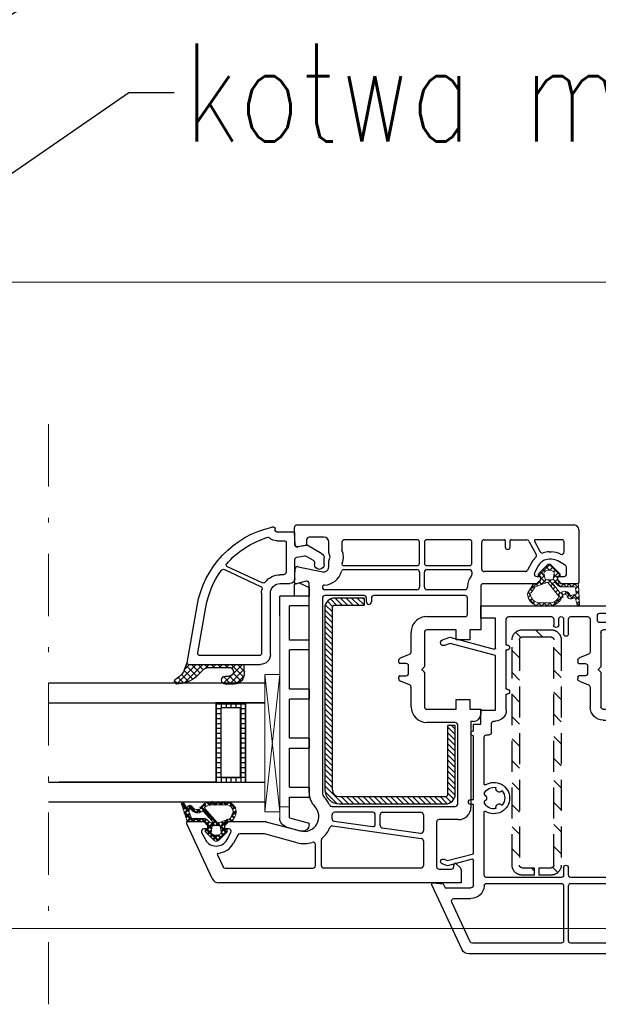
# Model space of a CAD drawing. Header units: millimetres. Extents: x -1427 to 10229, y -1578 to 5221.
# Tile 52 of 129: x 1495 to 1506, y -604 to -584. Entities that reach past the tile are written whole.
import ezdxf
from ezdxf import colors
from ezdxf.entities.mleader import LeaderData, LeaderLine
from ezdxf.math import Vec2, Vec3

# ---------------------------------------------------------------- set-up
doc = ezdxf.new("R2010")
doc.units = ezdxf.units.MM
for name, pattern in [('AUSGEZOGEN', [0]), ('DASHDOT', [25.4, 12.7, -6.35, 0, -6.35]), ('HIDDEN', [9.525, 6.35, -3.175])]:
    doc.linetypes.add(name, pattern=pattern)
for name, color, linetype in [('01TNR-01', 2, 'AUSGEZOGEN'), ('093200', 7, 'Continuous'), ('1', 7, 'Continuous'), ('10TNR-01', 7, 'AUSGEZOGEN'), ('HP122', 2, 'Continuous'), ('listwa', 5, 'Continuous'), ('skrzydło', 1, 'Continuous'), ('VEKA_G_S1', 3, 'Continuous'), ('VEKA_G_S2', 92, 'Continuous'), ('VEKA_G_S3', 71, 'Continuous'), ('VEKA_G_S4', 3, 'Continuous'), ('VEKA_GLASSDISTANCER', 5, 'Continuous'), ('VEKA_GLASSDISTANCER_INSIDE', 5, 'Continuous'), ('VEKA_HATCH_ALU', 5, 'Continuous'), ('VEKA_POLYSULFID', 94, 'Continuous')]:
    doc.layers.add(name, color=color, linetype=linetype)
for name, color, linetype, lineweight in [('A_wymiary', 7, 'Continuous', 5), ('AM_0', 7, 'Continuous', 50), ('AT_1_2_WYMIARY_I_OPISY', 1, 'Continuous', 5), ('przerywana szyba', 7, 'DASHDOT', 15)]:
    doc.layers.add(name, color=color, linetype=linetype, lineweight=lineweight)
doc.styles.add('SIMPLEX', font='simplex.shx', dxfattribs={"width": 0.77})

# ---------------------------------------------------------------- blocks, each defined once
blk = doc.blocks.new('hp350')
for p, q in [((16.32, 71), (-38.45, 71)), ((-39.81, 70.13), (-45.97, 56.93)), ((-38.14, 68.51), (-41.92, 60.41)), ((-19.6, 68.8), (-37.69, 68.8)), ((-19.1, 57.1), (-19.1, 68.3)), ((-18.1, 68.3), (-18.1, 57.1)), ((15.55, 68.8), (-17.6, 68.8)), ((16.59, 67.26), (16.01, 68.51)), ((21.97, 60.93), (17.68, 70.13)), ((11.4, 62.97), (12.42, 64.88)), ((0.5, 62.7), (10.96, 62.7)), ((12.98, 62.73), (13.74, 64.17)), ((18.16, 64.17), (18.92, 62.73)), ((0.5, 60.5), (13.4, 60.5)), ((13.4, 60.5), (14.2, 61.3)), ((14.2, 62), (13.42, 62)), ((14.2, 61.3), (14.2, 62)), ((18.48, 62), (17.7, 62)), ((17.7, 62), (17.7, 61.3)), ((17.7, 61.3), (18.5, 60.5)), ((18.5, 60.5), (21.7, 60.5)), ((-41.47, 59.7), (-38, 59.7)), ((-2.2, 57.1), (-2.2, 60)), ((0, 33.89), (0, 60)), ((-45.67, 56.5), (-43.66, 56.68)), ((-43.66, 56.68), (-43.28, 57.5)), ((-43.28, 57.5), (-38, 57.5)), ((-37.5, 57), (-37.5, 51.84)), ((-34.8, 56.6), (-19.6, 56.6)), ((-17.6, 56.6), (-2.7, 56.6)), ((-35.3, 54.9), (-35.3, 42.08)), ((-19.6, 55.4), (-34.8, 55.4)), ((-19.1, 53.4), (-19.1, 54.9)), ((-18.1, 54.9), (-18.1, 53.4)), ((-2.7, 55.4), (-17.6, 55.4)), ((-2.2, 51.28), (-2.2, 54.9)), ((-42.8, 53), (-43.87, 52.61)), ((-37.75, 51.65), (-42.8, 53)), ((-43.53, 51.67), (-42.75, 51.96)), ((-42.75, 51.96), (-37.5, 50.55)), ((-37.5, 50.55), (-37.5, 40.5)), ((-2.2, 49.31), (-2.2, 49.07)), ((-2.2, 47.73), (-2.2, 47.49)), ((-2.2, 43.7), (-2.2, 45.52)), ((-2.2, 34.45), (-2.2, 43.7)), ((-37.5, 40.5), (-38, 40.5)), ((-38, 39.5), (-37.5, 39.5)), ((-37.5, 39.5), (-37.5, 26.5)), ((-35.3, 39.87), (-35.3, 40.11)), ((-35.3, 38.29), (-35.3, 38.53)), ((-35.3, 36.32), (-35.3, 26.8)), ((-0.23, 33.35), (-0.07, 33.64)), ((-0.07, 32.56), (-0.23, 32.85)), ((0, 21.1), (0, 32.31)), ((-2.2, 23.8), (-2.2, 31.75)), ((-34.8, 26.3), (-34.3, 26.3)), ((-37.5, 25.5), (-37.5, 24.1)), ((-37.5, 24.1), (-36, 24.1)), ((-36, 24.1), (-36, 21.3)), ((-33.8, 25.8), (-33.8, 24)), ((-33.3, 23.5), (-33, 23.5)), ((-11, 23.3), (-2.7, 23.3)), ((-36, 21.3), (-33, 21.3)), ((-33, 21.3), (-33, 10.13)), ((-30.8, 21.3), (-30.8, 18)), ((-13.7, 16.59), (-13.7, 20.6)), ((-11.5, 13.62), (-11.5, 20.6)), ((-11, 21.1), (-5, 21.1)), ((-5, 21.1), (-5, 19.1)), ((-2.2, 19.1), (-2.2, 21.1)), ((-2.2, 21.1), (0, 21.1)), ((-5, 19.1), (-2.2, 19.1)), ((-30.8, 18), (-30.6, 18)), ((-30.6, 17), (-30.8, 17)), ((-30.8, 17), (-30.8, 9)), ((-15.89, 15.38), (-14.01, 16.12)), ((-16.2, 14.45), (-16.2, 14.91)), ((-14.7, 14.25), (-16, 14.25)), ((-14.2, 12.25), (-14.2, 13.75)), ((-11.97, 13.07), (-11.56, 13.48)), ((-11.56, 12.52), (-11.96, 12.92)), ((-11.5, 5.4), (-11.5, 12.38)), ((-33, 10.13), (-42.25, 7.66)), ((-16.2, 11.09), (-16.2, 11.55)), ((-16, 11.75), (-14.7, 11.75)), ((-14.01, 9.88), (-15.89, 10.62)), ((-42.25, 7.66), (-43.39, 8.08)), ((-42.3, 6.4), (-33.25, 8.82)), ((-33, 8.63), (-33, 2.5)), ((-30.8, 9), (-30.6, 9)), ((-13.7, 2.7), (-13.7, 9.41)), ((-43.81, 6.95), (-42.3, 6.4)), ((-30.6, 8), (-30.8, 8)), ((-30.8, 8), (-30.8, 2.7)), ((-2.2, 6.9), (-5, 6.9)), ((-5, 6.9), (-5, 4.9)), ((-2.2, 4.9), (-2.2, 6.9)), ((-19.1, 2.7), (-19.1, 5.7)), ((-18.1, 5.7), (-18.1, 2.7)), ((-5, 4.9), (-11, 4.9)), ((0, 4.9), (-2.2, 4.9)), ((0, 0), (0, 4.9)), ((-33, 2.5), (-36, 2.5)), ((-36, 2.5), (-36, 0)), ((-30.3, 2.2), (-21.6, 2.2)), ((-21.1, 2.7), (-21.1, 3.9)), ((-20.1, 3.9), (-20.1, 2.7)), ((-17.6, 2.2), (-14.2, 2.2)), ((-12.2, 2.9), (-12.2, 2)), ((-2, 3.4), (-11.7, 3.4)), ((-1.5, 2), (-1.5, 2.9)), ((-36, 0), (0, 0)), ((-11.7, 1.5), (-2, 1.5))]:
    blk.add_line(p, q)
for centre, radius, start, end in [((-38.45, 69.5), 1.5, 90, 155), ((16.32, 69.5), 1.5, 25, 90), ((-37.69, 68.3), 0.5, 90, 155), ((-19.6, 68.3), 0.5, 0, 90), ((-17.6, 68.3), 0.5, 90, 180), ((15.55, 68.3), 0.5, 25, 90), ((15.95, 63), 4, 83.723, 152.0421), ((16.41, 67.18), 0.2, 263.723, 25), ((15.95, 63), 2.5, 27.9579, 152.0421), ((0.5, 60), 2.7, 90, 180), ((10.96, 63.2), 0.5, 270, 332.0421), ((13.42, 62.5), 0.5, 152.0421, 270), ((18.48, 62.5), 0.5, 270, 27.9579), ((-41.47, 60.2), 0.5, 155, 270), ((0.5, 60), 0.5, 90, 180), ((21.7, 60.8), 0.3, 270, 360), ((21.7, 60.8), 0.3, 360, 25), ((-38, 57), 2.7, 1.7908, 90), ((-45.7, 56.8), 0.3, 155, 180), ((-45.7, 56.8), 0.3, 180, 275), ((-38, 57), 0.5, 360, 90), ((-34.8, 57.1), 0.5, 181.7908, 270), ((-19.6, 57.1), 0.5, 270, 360), ((-17.6, 57.1), 0.5, 180, 270), ((-2.7, 57.1), 0.5, 270, 0), ((-34.8, 54.9), 0.5, 90, 180), ((-19.6, 54.9), 0.5, 360, 90), ((-17.6, 54.9), 0.5, 90, 180), ((-2.7, 54.9), 0.5, 360, 90), ((-43.7, 52.14), 0.5, 110, 290), ((-18.6, 53.4), 0.5, 180, 266.4249), ((-18.6, 53.4), 0.5, 266.4249, 360), ((-37.7, 51.84), 0.2, 255, 0), ((-4.2, 48.4), 3.2, 58.0138, 180), ((-5.3, 50.3), 0.699, 219.2853, 20.878), ((-4.2, 48.4), 2.2, 24.5394, 101.7884), ((-2.4, 51.28), 0.2, 238.0138, 360), ((-4.2, 48.4), 3.2, 180, 270), ((-4.2, 48.4), 2.2, 138.3748, 221.7331), ((-2, 48.4), 0.699, 106.5629, 253.4371), ((-5.3, 46.49), 0.699, 339.1661, 140.8937), ((-4.2, 48.4), 2.2, 258.3267, 335.4606), ((-4.2, 48.4), 3.2, 270, 301.9862), ((-2.4, 45.52), 0.2, 0, 121.9862), ((-33.3, 39.2), 3.2, 360, 121.9862), ((-38, 40), 0.5, 90, 270), ((-35.1, 42.08), 0.2, 180, 301.9862), ((-33.3, 39.2), 2.2, 78.2116, 155.4606), ((-32.2, 41.1), 0.699, 159.122, 320.7147), ((-33.3, 39.2), 2.2, 318.2669, 41.6252), ((-35.5, 39.2), 0.699, 286.5629, 73.4371), ((-33.3, 39.2), 2.2, 204.5394, 281.6733), ((-33.3, 39.2), 3.2, 238.0138, 0), ((-35.1, 36.32), 0.2, 58.0138, 180), ((-32.2, 37.29), 0.699, 39.1063, 200.8339), ((0.2, 33.1), 2.7, 154.9922, 180), ((-2.7, 34.45), 0.5, 334.9922, 360), ((0.2, 33.1), 2.7, 180, 205.0078), ((0.2, 33.1), 0.5, 150, 210), ((-0.5, 33.89), 0.5, 330, 0), ((-0.5, 32.31), 0.5, 360, 30), ((-2.7, 31.75), 0.5, 0, 25.0078), ((-37.5, 26), 0.5, 90, 270), ((-34.8, 26.8), 0.5, 180, 270), ((-34.3, 25.8), 0.5, 360, 90), ((-33.3, 24), 0.5, 180, 270), ((-33, 21.3), 2.2, 0, 90), ((-11, 20.6), 2.7, 90, 180), ((-2.7, 23.8), 0.5, 270, 360), ((-11, 20.6), 0.5, 90, 180), ((-30.6, 17.5), 0.5, 360, 90), ((-30.6, 17.5), 0.5, 270, 0), ((-14.2, 16.59), 0.5, 291.8014, 360), ((-15.7, 14.91), 0.5, 111.8014, 180), ((-16, 14.45), 0.2, 180, 270), ((-14.7, 13.75), 0.5, 360, 90), ((-14.7, 12.25), 0.5, 270, 360), ((-11.9, 13), 0.101, 135, 180), ((-11.9, 13), 0.102, 179.826, 230.1548), ((-11.7, 13.62), 0.2, 315, 360), ((-11.7, 12.38), 0.2, 0, 45.0589), ((-16, 11.55), 0.2, 90, 180), ((-15.7, 11.09), 0.5, 180, 248.1986), ((-43.6, 7.51), 0.6, 70, 250), ((-33.2, 8.63), 0.2, 360, 105), ((-30.6, 8.5), 0.5, 360, 90), ((-30.6, 8.5), 0.5, 270, 0), ((-14.2, 9.41), 0.5, 0, 68.1986), ((-18.6, 5.7), 0.5, 90, 180), ((-18.6, 5.7), 0.5, 0, 90), ((-20.6, 3.9), 0.5, 90, 180), ((-20.6, 3.9), 0.5, 360, 90), ((-11, 5.4), 0.5, 180, 270), ((-30.3, 2.7), 0.5, 180, 270), ((-21.6, 2.7), 0.5, 270, 360), ((-19.6, 2.7), 0.5, 180, 0), ((-17.6, 2.7), 0.5, 180, 270), ((-14.2, 2.7), 0.5, 270, 360), ((-11.7, 2.9), 0.5, 90, 180), ((-2, 2.9), 0.5, 0, 90), ((-11.7, 2), 0.5, 180, 270), ((-2, 2), 0.5, 270, 360)]:
    blk.add_arc(centre, radius, start, end)
blk = doc.blocks.new('ad_dichtung')
at = {"layer": 'AM_0'}
h = blk.add_hatch(dxfattribs=at)
h.set_pattern_fill('ANSI37', color=256, scale=0.25, style=0)
h.set_pattern_definition([(45, (-59.8216, -111.7718), (-0.561266, 0.561266), []), (135, (-59.8216, -111.7718), (-0.561266, -0.561266), [])])
edge = h.paths.add_edge_path()
edge.add_arc((-1.45, -7.65), 0.15, 90, 180)
edge.add_line((-1.6, -7.65), (-1.6, -7.85))
edge.add_arc((-1.75, -7.85), 0.15, 270, 360, ccw=False)
edge.add_line((-1.75, -8), (-1.9, -8))
edge.add_arc((-1.9, -7.85), 0.15, 219.842, 270, ccw=False)
edge.add_line((-2.02, -7.95), (-3.86, -6.13))
edge.add_arc((-3.4, -5.75), 0.6, 180, 219.842, ccw=False)
edge.add_arc((-3.4, -5.75), 0.6, 140.1573, 180, ccw=False)
edge.add_line((-3.86, -5.37), (-1.99, -3.53))
edge.add_arc((-1.9, -3.65), 0.15, 90, 128.7851, ccw=False)
edge.add_line((-1.9, -3.5), (-1.75, -3.5))
edge.add_arc((-1.75, -3.65), 0.15, 0, 90, ccw=False)
edge.add_line((-1.6, -3.65), (-1.6, -3.85))
edge.add_arc((-1.45, -3.85), 0.15, 180, 250.5288)
edge.add_line((-1.5, -3.99), (-1.45, -4))
edge.add_line((-1.45, -4), (-0.76, -4))
edge.add_arc((-0.76, -3.87), 0.134, 267.4585, 312.4585)
edge.add_line((-0.67, -3.97), (-0.05, -3.45))
edge.add_arc((-0.15, -3.34), 0.15, 309.9174, 355.2709)
edge.add_line((0, -3.35), (0, 0))
edge.add_arc((0.2, 0), 0.2, 122.4262, 179.9913, ccw=False)
edge.add_line((0.09, 0.17), (3.62, 1.35))
edge.add_arc((3.75, 1.14), 0.25, -60.9583, 122.4262, ccw=False)
edge.add_line((3.87, 0.92), (2.85, 0.29))
edge.add_arc((2.93, 0.19), 0.129, 126.7219, 302.0065)
edge.add_arc((2.82, -0.4), 0.51, -75.7525, 69.9199, ccw=False)
edge.add_arc((3.72, -1.94), 1.29, 126.5938, 209.4559)
edge.add_line((2.59, -2.57), (2.97, -2.44))
edge.add_line((2.97, -2.44), (3.05, -2.79))
edge.add_arc((1.46, -4.79), 2.56, -6.1844, 51.487, ccw=False)
edge.add_line((4, -5.07), (4, -7.8))
edge.add_arc((2, -7.8), 2, 240, 360, ccw=False)
edge.add_line((1, -9.53), (0, -8.95))
edge.add_line((0, -8.95), (0, -8.23))
edge.add_arc((-0.3, -8.23), 0.3, 0, 50.0828)
edge.add_line((-0.11, -8), (-0.67, -7.53))
edge.add_arc((-0.76, -7.65), 0.15, 50.0829, 90)
edge.add_line((-0.76, -7.5), (-1.45, -7.5))
edge = h.paths.add_edge_path(flags=16)
edge.add_line((0.43, -3.82), (-0.14, -4.39))
edge.add_arc((0.15, -4.67), 0.4, 135.0703, 180)
edge.add_line((-0.25, -4.67), (-0.25, -4.8))
edge.add_arc((-0.05, -4.8), 0.2, 180, 308.774)
edge.add_line((0.07, -4.96), (2.03, -3.13))
edge.add_arc((1.9, -2.98), 0.2, 313.0003, 383.6657)
edge.add_arc((3.33, -1.97), 1.56, 127.4788, 216.738, ccw=False)
edge.add_arc((2.24, -0.46), 0.302, 298.5305, 478.569)
edge.add_line((2.09, -0.2), (0.69, -0.74))
edge.add_arc((0.8, -0.91), 0.2, 122.3457, 179.9921)
edge.add_line((0.6, -0.91), (0.6, -3.47))
edge.add_arc((0.01, -3.39), 0.6, 314.9674, 352.5073, ccw=False)
edge = h.paths.add_edge_path(flags=16)
edge.add_line((2.67, -3.4), (-0.22, -5.96))
edge.add_arc((-0.1, -6.12), 0.2, 128.774, 200.5568)
edge.add_line((-0.28, -6.19), (0.63, -8.62))
edge.add_line((0.63, -8.62), (1.3, -9.01))
edge.add_arc((2, -7.8), 1.4, 240, 360)
edge.add_line((3.4, -7.8), (3.4, -5.07))
edge.add_arc((1.35, -4.77), 2.07, 351.7499, 401.9731)
edge.add_arc((2.79, -3.56), 0.2, 60.1071, 128.774)
edge = h.paths.add_edge_path(flags=16)
edge.add_arc((-1.3, -5.75), 1.5, 142.5047, 180)
edge.add_arc((-1.3, -5.75), 1.5, 180, 217.4953)
edge.add_arc((-2.21, -6.45), 0.35, 217.4953, 281.2992)
edge.add_line((-2.14, -6.79), (-0.92, -6.55))
edge.add_arc((-0.95, -6.4), 0.15, 281.5711, 360)
edge.add_line((-0.8, -6.4), (-0.8, -5.1))
edge.add_arc((-0.95, -5.1), 0.15, 360, 438.6235)
edge.add_line((-0.92, -4.95), (-2.14, -4.71))
edge.add_arc((-2.21, -5.05), 0.35, 78.6235, 142.5047)
for p, q in [((0, 0), (0, -3.35)), ((0.09, 0.17), (3.62, 1.35)), ((2.85, 0.29), (3.87, 0.92)), ((0.6, -0.91), (0.6, -3.47)), ((0.69, -0.74), (2.09, -0.2)), ((-1.99, -3.53), (-3.86, -5.37)), ((-1.75, -3.5), (-1.9, -3.5)), ((-1.6, -3.85), (-1.6, -3.65)), ((-1.45, -4), (-1.5, -3.99)), ((-0.76, -4), (-1.45, -4)), ((-0.05, -3.45), (-0.67, -3.97)), ((2.67, -3.4), (-0.22, -5.96)), ((0.43, -3.82), (-0.14, -4.39)), ((0.07, -4.96), (2.03, -3.13)), ((2.97, -2.44), (2.59, -2.57)), ((3.05, -2.79), (2.97, -2.44)), ((-0.92, -4.95), (-2.14, -4.71)), ((-0.8, -6.4), (-0.8, -5.1)), ((-0.25, -4.67), (-0.25, -4.8)), ((3.4, -7.8), (3.4, -5.07)), ((4, -7.8), (4, -5.07)), ((-3.86, -6.13), (-2.02, -7.95)), ((-2.14, -6.79), (-0.92, -6.55)), ((-1.9, -8), (-1.75, -8)), ((-1.6, -7.85), (-1.6, -7.65)), ((-1.45, -7.5), (-0.76, -7.5)), ((-0.67, -7.53), (-0.11, -8)), ((-0.28, -6.19), (0.63, -8.62)), ((0, -8.23), (0, -8.95)), ((0, -8.95), (1, -9.53)), ((0.63, -8.62), (1.3, -9.01))]:
    blk.add_line(p, q)
for centre, radius, start, end in [((0.2, 0), 0.2, 122.4262, 179.9913), ((2.93, 0.19), 0.129, 126.7219, 302.0065), ((2.82, -0.4), 0.51, 284.2475, 69.9199), ((3.75, 1.14), 0.25, 299.0417, 122.4262), ((0.8, -0.91), 0.2, 122.3457, 179.9921), ((3.33, -1.97), 1.56, 127.4788, 216.738), ((2.24, -0.46), 0.302, 298.5305, 118.569), ((3.72, -1.94), 1.29, 126.5938, 209.4559), ((-1.9, -3.65), 0.15, 90, 128.7851), ((-1.75, -3.65), 0.15, 0, 90), ((-1.45, -3.85), 0.15, 180, 250.5288), ((-0.76, -3.87), 0.134, 267.4585, 312.4585), ((-0.15, -3.34), 0.15, 309.9174, 355.2709), ((0.01, -3.39), 0.6, 314.9674, 352.5073), ((1.9, -2.98), 0.2, 313.0003, 23.6657), ((2.79, -3.56), 0.2, 60.1071, 128.774), ((1.35, -4.77), 2.07, 351.7499, 41.9731), ((1.46, -4.79), 2.56, 353.8156, 51.487), ((-3.4, -5.75), 0.6, 140.1573, 180), ((-3.4, -5.75), 0.6, 180, 219.842), ((-1.3, -5.75), 1.5, 142.5047, 180), ((-1.3, -5.75), 1.5, 180, 217.4953), ((-2.21, -5.05), 0.35, 78.6235, 142.5047), ((-0.95, -5.1), 0.15, 360, 78.6235), ((-0.1, -6.12), 0.2, 128.774, 200.5568), ((0.15, -4.67), 0.4, 135.0703, 180), ((-0.05, -4.8), 0.2, 180, 308.774), ((-2.21, -6.45), 0.35, 217.4953, 281.2992), ((-1.9, -7.85), 0.15, 219.842, 270), ((-1.75, -7.85), 0.15, 270, 360), ((-1.45, -7.65), 0.15, 90, 180), ((-0.95, -6.4), 0.15, 281.5711, 0), ((-0.76, -7.65), 0.15, 50.0829, 90), ((-0.3, -8.23), 0.3, 0, 50.0828), ((2, -7.8), 2, 240, 360), ((2, -7.8), 1.4, 240, 360)]:
    blk.add_arc(centre, radius, start, end)
blk = doc.blocks.new('hp172')
for p, q in [((0, -2.72), (0, 0)), ((0, 0), (49.39, 0)), ((50.74, -0.87), (55.97, -12.07)), ((0.99, -3.91), (0.15, -3.07)), ((1.5, -3.3), (1.5, -3.7)), ((4.5, -2.8), (2, -2.8)), ((5, -12.4), (5, -3.3)), ((7.7, -8.57), (7.7, -3.5)), ((8.2, -3), (28, -3)), ((28.5, -3.5), (28.5, -8.76)), ((29.7, -3.5), (29.7, -7.78)), ((48.11, -3), (30.2, -3)), ((49.71, -5.74), (48.56, -3.29)), ((26.21, -11.6), (8.13, -9.06)), ((33.42, -8.19), (40.12, -9.98)), ((40.25, -10), (45.12, -10)), ((45.56, -9.73), (46.42, -8.12)), ((47.74, -8.83), (46.98, -10.27)), ((52.92, -10.27), (52.16, -8.83)), ((7.7, -13.9), (7.7, -10.59)), ((8.27, -10.09), (16.07, -11.19)), ((16.5, -11.68), (16.5, -13.9)), ((17.5, -11.96), (17.5, -13.9)), ((25.89, -12.57), (18.07, -11.47)), ((39.8, -12.48), (32.78, -10.6)), ((48.2, -11.7), (47.4, -12.5)), ((47.42, -11), (48.2, -11)), ((48.2, -11), (48.2, -11.7)), ((51.7, -11.7), (51.7, -11)), ((51.7, -11), (52.48, -11)), ((52.5, -12.5), (51.7, -11.7)), ((0.5, -12.9), (4.5, -12.9)), ((47.4, -12.5), (39.92, -12.5)), ((55.7, -12.5), (52.5, -12.5)), ((-2, -32.9), (-2, -15.4)), ((26.37, -15.6), (1.2, -15.6)), ((16, -14.4), (8.2, -14.4)), ((18, -14.4), (25.81, -14.4)), ((0.7, -16.1), (0.7, -32.2)), ((28.3, -58.1), (28.3, -18.4)), ((31, -18.4), (31, -61.06)), ((-2.5, -32.9), (-2, -32.9)), ((1.2, -32.7), (7, -32.7)), ((-4, -35.4), (-4, -34.4)), ((-1.8, -35.4), (-4, -35.4)), ((-1.8, -37.4), (-1.8, -35.4)), ((7, -35.4), (1, -35.4)), ((1, -35.4), (1, -37.4)), ((7.5, -42.88), (7.5, -35.9)), ((10.2, -35.9), (10.2, -39.91)), ((1, -37.4), (-1.8, -37.4)), ((10.51, -40.38), (12.39, -41.12)), ((12.7, -41.59), (12.7, -42.05)), ((7.5, -51.1), (7.5, -44.12)), ((7.97, -43.43), (7.56, -43.02)), ((7.56, -43.98), (7.96, -43.58)), ((10.7, -42.75), (10.7, -44.25)), ((12.5, -42.25), (11.2, -42.25)), ((12.39, -45.88), (10.51, -46.62)), ((11.2, -44.75), (12.5, -44.75)), ((12.7, -44.95), (12.7, -45.41)), ((10.2, -47.09), (10.2, -51.1)), ((-1.8, -51.6), (-1.8, -49.6)), ((-1.8, -49.6), (1, -49.6)), ((1, -49.6), (1, -51.6)), ((-4, -60.5), (-4, -51.6)), ((-4, -51.6), (-1.8, -51.6)), ((1, -51.6), (7, -51.6)), ((-1.3, -54.8), (-1.3, -58.1)), ((7, -54.3), (-0.8, -54.3)), ((18.3, -58.1), (18.3, -57.3)), ((19.3, -57.3), (19.3, -58.1)), ((-0.8, -58.6), (17.8, -58.6)), ((-0.8, -59.8), (7, -59.8)), ((9, -59.8), (27.83, -59.8)), ((19.8, -58.6), (27.8, -58.6)), ((-24, -72), (-24, -61.3)), ((-23.7, -61), (-20.5, -61)), ((-20.5, -61), (-19.7, -61.8)), ((-19.7, -61.8), (-19.7, -62.5)), ((-16.2, -61.8), (-15.4, -61)), ((-16.2, -62.5), (-16.2, -61.8)), ((-15.4, -61), (-4.5, -61)), ((-1.3, -60.5), (-1.3, -60.3)), ((7.5, -60.3), (7.5, -63.4)), ((8.5, -63.4), (8.5, -60.3)), ((31.63, -61.54), (33.62, -61.01)), ((34, -61.32), (33.86, -64.03)), ((-21.5, -63), (-21.5, -64.34)), ((-19.7, -62.5), (-21, -62.5)), ((-15.66, -62.5), (-16.2, -62.5)), ((-15.74, -64.67), (-14.98, -63.23)), ((-15.42, -62.5), (-15.66, -62.5)), ((-14.42, -65.38), (-13.56, -63.77)), ((-13.12, -63.5), (-4.7, -63.5)), ((-4.2, -64), (-4.2, -69.5)), ((-2.2, -63.4), (-2.2, -62.92)), ((7, -63.9), (-1.7, -63.9)), ((23.93, -63.9), (9, -63.9)), ((33.26, -64.49), (28.2, -63.46)), ((-21.25, -64.77), (-19.7, -65.67)), ((-18.45, -66), (-17.95, -66)), ((-2.2, -65.2), (-2.2, -69.5)), ((7, -64.7), (-1.7, -64.7)), ((7.5, -69.5), (7.5, -65.2)), ((8.5, -65.2), (8.5, -69.5)), ((23.93, -64.7), (9, -64.7)), ((26.93, -65.96), (26.77, -66.25)), ((27, -64.44), (27, -65.71)), ((-21, -67.51), (-21, -69.5)), ((-17.95, -67.5), (-18.45, -67.5)), ((-14.98, -69.71), (-16.12, -67.55)), ((-13.83, -69.73), (-15.29, -66.99)), ((24.3, -69.5), (24.3, -67.85)), ((26.77, -66.75), (26.93, -67.04)), ((27, -67.29), (27, -69.5)), ((-20.5, -70), (-15.15, -70)), ((-10.2, -70), (-13.39, -70)), ((-10, -68.5), (-10, -69.8)), ((-9, -69.8), (-9, -68.5)), ((-4.7, -70), (-8.8, -70)), ((-1.7, -70), (7, -70)), ((9, -70), (23.8, -70)), ((31.5, -68.82), (33.28, -68.51)), ((31.5, -70), (31.5, -68.82)), ((33.87, -68.97), (34, -71.5)), ((28, -70.5), (31, -70.5)), ((34, -71.5), (34, -72.5)), ((33.5, -73), (-23, -73))]:
    blk.add_line(p, q)
for centre, radius, start, end in [((49.39, -1.5), 1.5, 25, 90), ((0.5, -2.72), 0.5, 180, 225), ((1.2, -3.7), 0.3, 225, 360), ((2, -3.3), 0.5, 90, 180), ((4.5, -3.3), 0.5, 0, 90), ((8.2, -3.5), 0.5, 90, 180), ((28, -3.5), 0.5, 0, 90), ((30.2, -3.5), 0.5, 90, 180), ((48.11, -3.5), 0.5, 25, 90), ((49.95, -10), 4, 95.7956, 152.0424), ((49.52, -5.82), 0.2, 275.7956, 25), ((30.2, -7.78), 0.5, 180, 287.4576), ((32, -13.5), 5.5, 75, 107.4576), ((49.95, -10), 2.5, 27.9576, 152.0424), ((8.2, -8.57), 0.5, 180, 262), ((32, -13.5), 5.7, 130.1778, 157.2903), ((28, -8.76), 0.5, 310.1778, 0), ((40.25, -9.5), 0.5, 255, 270), ((45.12, -9.5), 0.5, 270, 332.0424), ((8.2, -10.59), 0.5, 82, 180), ((16, -11.68), 0.5, 0, 82), ((18, -11.96), 0.5, 82, 180), ((26.28, -11.11), 0.5, 262, 337.2903), ((32, -13.5), 3, 75, 224.4153), ((47.42, -10.5), 0.5, 152.0424, 270), ((52.48, -10.5), 0.5, 270, 27.9576), ((0.5, -15.4), 2.5, 90, 180), ((4.5, -12.4), 0.5, 270, 0), ((8.2, -13.9), 0.5, 180, 270), ((16, -13.9), 0.5, 270, 0), ((18, -13.9), 0.5, 180, 270), ((25.81, -13.9), 0.5, 270, 3.6991), ((25.82, -13.06), 0.5, 355.9369, 82), ((32, -13.5), 5.7, 175.9369, 183.6991), ((39.92, -12), 0.5, 255, 270), ((55.7, -12.2), 0.3, 270, 0), ((55.7, -12.2), 0.3, 360, 25), ((55.7, -12.2), 0.3, 360, 25), ((1.2, -16.1), 0.5, 90, 180), ((26.37, -16.1), 0.5, 24.7939, 90), ((32, -13.5), 5.7, 204.7939, 224.4153), ((27, -18.4), 4, 0, 44.4153), ((27, -18.4), 1.3, 0, 44.4153), ((-2.5, -34.4), 1.5, 90, 180), ((1.2, -32.2), 0.5, 180, 270), ((7, -35.9), 3.2, 0, 90), ((7, -35.9), 0.5, 0, 90), ((10.7, -39.91), 0.5, 180, 248.1986), ((12.2, -41.59), 0.5, 0, 68.1986), ((12.5, -42.05), 0.2, 270, 0), ((7.7, -42.88), 0.2, 180, 225), ((7.7, -44.12), 0.2, 134.9411, 180), ((7.9, -43.5), 0.102, 309.8452, 0.174), ((7.9, -43.5), 0.101, 0, 45), ((11.2, -42.75), 0.5, 90, 180), ((11.2, -44.25), 0.5, 180, 270), ((12.2, -45.41), 0.5, 291.8014, 0), ((12.5, -44.95), 0.2, 0, 90), ((10.7, -47.09), 0.5, 111.8014, 180), ((7, -51.1), 0.5, 270, 0), ((7, -51.1), 3.2, 270, 0), ((-0.8, -54.8), 0.5, 90, 180), ((-0.8, -58.1), 0.5, 180, 270), ((17.8, -58.1), 0.5, 270, 0), ((18.8, -57.3), 0.5, 90, 180), ((18.8, -57.3), 0.5, 0, 90), ((19.8, -58.1), 0.5, 180, 270), ((27.8, -58.1), 0.5, 270, 0), ((-0.8, -60.3), 0.5, 90, 180), ((7, -60.3), 0.5, 0, 90), ((9, -60.3), 0.5, 90, 180), ((27.83, -60.27), 0.471, 272.349, 90), ((-23.7, -61.3), 0.3, 90, 180), ((-4.5, -60.5), 0.5, 270, 0), ((-4.5, -60.5), 3.2, 319.1791, 0), ((28, -64.44), 3.7, 92.349, 165.6859), ((31.5, -61.06), 0.5, 180, 285), ((33.7, -61.3), 0.3, 90, 105), ((33.7, -61.3), 0.3, 1.8115, 90), ((33.7, -61.3), 0.3, 357, 1.8115), ((-21, -63), 0.5, 90, 180), ((-15.42, -63), 0.5, 0, 90), ((-15.42, -63), 0.5, 332, 360), ((-13.12, -64), 0.5, 90, 152), ((-4.7, -64), 0.5, 0, 90), ((-1.7, -62.92), 0.5, 139.1791, 180), ((-1.7, -63.4), 0.5, 180, 270), ((7, -63.4), 0.5, 270, 0), ((9, -63.4), 0.5, 180, 270), ((23.93, -63.4), 0.5, 270, 345.6859), ((28, -64.44), 1, 78.5, 180), ((33.36, -64), 0.5, 270, 357), ((-21, -64.34), 0.5, 180, 240), ((-18.45, -63.5), 2.5, 240, 270), ((-17.95, -63.5), 2.5, 270, 332), ((-17.95, -63.5), 4, 313.6523, 332), ((-1.7, -65.2), 0.5, 90, 180), ((7, -65.2), 0.5, 0, 90), ((9, -65.2), 0.5, 90, 180), ((23.93, -65.07), 0.368, 336.3364, 90), ((27.2, -66.5), 3.2, 156.3364, 205.0078), ((27.2, -66.5), 0.5, 150, 210), ((26.5, -65.71), 0.5, 330, 0), ((33.36, -64), 0.5, 258.5, 270), ((-20.5, -67.51), 0.5, 62.8868, 180), ((-18.45, -63.5), 4, 242.8868, 270), ((-17.95, -63.5), 4, 270, 287.931), ((-16.57, -67.78), 0.5, 28, 107.931), ((-14.85, -66.76), 0.5, 133.6523, 208), ((-9.5, -68.5), 0.5, 90, 180), ((-9.5, -68.5), 0.5, 0, 90), ((26.5, -67.29), 0.5, 0, 30), ((-20.5, -69.5), 0.5, 180, 270), ((-15.15, -69.8), 0.2, 270, 28), ((-13.39, -69.5), 0.5, 208, 270), ((-10.2, -69.8), 0.2, 270, 0), ((-8.8, -69.8), 0.2, 180, 270), ((-4.7, -69.5), 0.5, 270, 0), ((-1.7, -69.5), 0.5, 180, 270), ((7, -69.5), 0.5, 270, 0), ((9, -69.5), 0.5, 180, 270), ((23.8, -69.5), 0.5, 270, 360), ((28, -69.5), 1, 180, 270), ((31, -70), 0.5, 270, 0), ((33.37, -69), 0.5, 90, 100), ((33.37, -69), 0.5, 3, 90), ((-23, -72), 1, 180, 270), ((33.5, -72.5), 0.5, 270, 360)]:
    blk.add_arc(centre, radius, start, end)
blk = doc.blocks.new('vs102')
for p, q in [((5, 42), (-16.6, 42)), ((5, 40.5), (-16.6, 40.5)), ((-18.6, 40), (-18.6, 26)), ((-17.1, 40), (-17.1, 26)), ((6.5, 2), (6.5, 39)), ((8, 2), (8, 39)), ((-18.6, 26), (-17.1, 26)), ((0, 0), (0, 1.5)), ((0, 1.5), (6, 1.5)), ((0, 0), (6, 0))]:
    blk.add_line(p, q)
for centre, radius, start, end in [((-16.6, 40), 2, 90, 180), ((-16.6, 40), 0.5, 90, 180), ((5, 39), 3, 0, 90), ((5, 39), 1.5, 0, 90), ((6, 2), 0.5, 270, 0), ((6, 2), 2, 270, 0)]:
    blk.add_arc(centre, radius, start, end)
blk = doc.blocks.new('vs3120')
at = {"linetype": 'HIDDEN'}
blk.add_lwpolyline([(1.5, 8, -0.414214), (2, 8.5), (48, 8.5, -0.414214), (48.5, 8), (48.5, 5.5), (50, 5.5), (50, 8, 0.414214), (48, 10), (2, 10, 0.414214), (0, 8), (0, 2, 0.414214), (2, 0), (48, 0, 0.414214), (50, 2), (50, 4.5), (48.5, 4.5), (48.5, 2, -0.414214), (48, 1.5), (2, 1.5, -0.414214), (1.5, 2)], format="xyb", close=True, dxfattribs=at)
blk = doc.blocks.new('A$Cfb992a37')
at = {"layer": '10TNR-01'}
h = blk.add_hatch(dxfattribs=at)
h.set_pattern_fill('ANSI37', color=256, scale=0.3, angle=-90, style=0)
h.set_pattern_definition([(315, (-4.8496, 214.0071), (0.6735192, 0.6735192), []), (45, (-4.8496, 214.0071), (-0.6735192, 0.6735192), [])])
h.paths.add_polyline_path([(216.18, 62.28), (215.75, 63.53, 0.1343), (213.88, 65.38, -0.719318), (214.17, 66.28, -0.175188), (218.16, 64.82), (219.5, 63.47, 0.200168), (220.93, 62.88), (224.87, 62.88, 1.00895), (224.88, 64.68), (224.11, 64.68, -1), (224.11, 66.28), (225.94, 66.28, -0.372972), (227.92, 64.57, -0.035721), (227.98, 63.71), (227.98, 62.28)])
h = blk.add_hatch(dxfattribs=at)
h.set_pattern_fill('ANSI37', color=256, scale=0.25, angle=-90, style=0)
h.set_pattern_definition([(225, (405.6484, 422.8704), (-0.561266, 0.561266), []), (135, (405.6484, 422.8704), (0.561266, 0.561266), [])])
h.paths.add_polyline_path([(296.11, 46.03, -0.385805), (295.91, 45.84), (292.5, 45.84), (291.94, 45.18, 0.198912), (291.9, 45.08), (291.9, 44.39), (291.9, 44.34), (291.91, 44.34, 0.317837), (292.05, 44.24), (292.25, 44.24, -0.57735), (292.38, 44.02, -0.309481), (292.37, 43.85), (290.51, 41.95, -0.419641), (289.8, 41.95), (287.96, 43.82, -0.289878), (287.92, 44.03, -0.539331), (288.05, 44.24), (288.25, 44.24, 0.317837), (288.39, 44.34), (288.4, 44.34), (288.4, 44.75), (288.4, 45.13), (287.81, 45.84), (286.95, 45.84), (285.85, 47.53, -0.145361), (285.75, 47.86, -0.414214), (288.23, 50.34), (288.7, 50.34), (290.24, 50.34, -0.308694), (292.69, 48.67), (293.04, 48.59), (292.91, 48.21, 0.692106), (293.83, 48.37, -0.55438), (295.03, 48.75, 0.496751), (295.51, 48.81), (295.9, 50.21, -0.241131), (296.09, 50.34), (296.15, 50.34, -0.395143), (296.37, 50.08)])
h.paths.add_polyline_path([(295.41, 48.07, -0.1541), (294.87, 48.14, 0.499469), (294.31, 47.95, -0.485691), (292.61, 47.65, 0.429834), (292.32, 47.62), (290.94, 45.91, 0.629575), (291.1, 45.59), (291.24, 45.59, 0.199231), (291.52, 45.71), (292.08, 46.27, -0.164987), (292.43, 46.44), (295.35, 46.44, 0.391665), (295.55, 46.63), (295.65, 47.86, 0.494773)], flags=16)
h.paths.add_polyline_path([(292.12, 48.5, 0.302452), (290.24, 49.74), (288.23, 49.74, 0.383251), (286.36, 48.06, -0.170485), (286.25, 47.99), (286.23, 47.99, 1.002106), (286.3, 47.7), (286.37, 47.71, -0.310407), (286.47, 47.67), (287.25, 46.48), (289.71, 45.56, 0.323872), (289.94, 45.62), (292.09, 48.29, 0.274797)], flags=16)
h.paths.add_polyline_path([(290.96, 44.88, 0.357183), (290.76, 45.04), (289.54, 45.04, 0.357183), (289.35, 44.88), (289.1, 43.67, 0.279126), (289.21, 43.38, 0.171801), (290.15, 43.04, 0.171802), (291.1, 43.38, 0.279126), (291.2, 43.67)], flags=16)
at = {"layer": 'listwa'}
h = blk.add_hatch(dxfattribs=at)
h.set_pattern_fill('ANSI31', color=256, scale=0.25, angle=-90, style=0)
h.set_pattern_definition([(225, (410.2035, -69.8013), (-0.561266, 0.561266), [])])
h.paths.add_polyline_path([(245.9, 87.74, -0.414214), (247.4, 89.24), (269, 89.24, -0.414214), (269.5, 88.74), (269.5, 74.74), (271, 74.74), (271, 88.74, 0.414214), (269, 90.74), (247.4, 90.74, 0.414214), (244.4, 87.74), (244.4, 50.74, 0.414214), (246.4, 48.74), (252.4, 48.74), (252.4, 50.24), (246.4, 50.24, -0.414214), (245.9, 50.74)])
at = {"layer": 'skrzydło'}
h = blk.add_hatch(dxfattribs=at)
h.set_pattern_fill('ANSI31', color=5)
h.set_pattern_definition([(45, (8232.0353, 1290.071), (-2.245064, 2.245064), [])])
h.paths.add_polyline_path([(284.1, 103.24, -0.414214), (284.6, 103.74), (287.1, 103.74), (287.1, 105.24), (284.6, 105.24, 0.414214), (282.6, 103.24), (282.6, 57.24, 0.414214), (284.6, 55.24), (290.6, 55.24, 0.414214), (292.6, 57.24), (292.6, 103.24, 0.414214), (290.6, 105.24), (288.1, 105.24), (288.1, 103.74), (290.6, 103.74, -0.414214), (291.1, 103.24), (291.1, 57.24, -0.414214), (290.6, 56.74), (284.6, 56.74, -0.414214), (284.1, 57.24)])
at = {"color": 7}
for p, q in [((235.2, 93.57), (235.2, 93.34)), ((235.2, 93.34), (235.2, 92.42)), ((235.2, 92.42), (235.2, 91.32)), ((235.2, 64.33), (232.2, 92.33)), ((235.2, 92.33), (232.2, 64.33)), ((235.2, 64.32), (232.2, 92.32)), ((237.2, 91.34), (235.2, 91.32)), ((235.2, 91.32), (235.2, 52.34)), ((235.2, 90.42), (235.2, 91.32))]:
    blk.add_line(p, q, dxfattribs=at)
for points in [[(232.2, 92.33), (232.2, 92.33), (232.2, 92.33), (232.2, 92.33), (235.2, 92.33), (235.2, 92.33), (235.2, 92.33), (235.2, 64.33), (235.2, 64.33), (232.2, 64.33), (232.2, 64.33), (232.2, 64.33), (232.2, 64.33), (232.2, 64.33), (232.2, 64.33), (232.2, 92.33), (232.2, 92.33)], [(232.2, 92.32), (232.2, 92.32), (232.2, 92.32), (232.2, 92.32), (235.2, 92.32), (235.2, 92.32), (235.2, 92.32), (235.2, 64.32), (235.2, 64.32), (232.2, 64.32), (232.2, 64.32), (232.2, 64.32), (232.2, 64.32), (232.2, 64.32), (232.2, 64.32), (232.2, 92.32), (232.2, 92.32)]]:
    blk.add_lwpolyline(points, close=True, dxfattribs=at)
for points in [[(292.05, 44.24), (292.25, 44.24, -0.414214), (292.4, 44.09), (292.4, 43.94, -0.170866), (292.37, 43.85), (290.51, 41.95, -0.419641), (289.8, 41.95), (287.96, 43.82, -0.19651), (287.9, 43.96), (287.9, 44.09, -0.414214), (288.05, 44.24), (288.25, 44.24, 0.414214), (288.4, 44.39), (288.4, 44.75), (288.4, 45.06, 0.175954), (288.36, 45.19), (287.87, 45.77, 0.222074), (287.72, 45.84), (286.95, 45.84), (285.85, 47.53, -0.146508), (285.75, 47.86, -0.414214), (288.23, 50.34), (288.7, 50.34), (290.24, 50.34, -0.308694), (292.69, 48.67), (293.04, 48.59), (292.91, 48.21, 0.692106), (293.83, 48.37, -0.567384), (295.06, 48.73, 0.46663), (295.51, 48.81), (295.9, 50.21, -0.805092), (296.37, 50.07), (296.11, 46.03, -0.385805), (295.91, 45.84), (292.57, 45.84, 0.222074), (292.45, 45.79), (291.94, 45.18, 0.198912), (291.9, 45.08), (291.9, 44.39, 0.414214)], [(290.24, 49.74, -0.302452), (292.12, 48.5, -0.274797), (292.09, 48.29), (289.94, 45.62, -0.323872), (289.71, 45.56), (287.31, 46.46, -0.159422), (287.22, 46.54), (286.47, 47.67, 0.310407), (286.37, 47.71), (286.3, 47.7, -0.99689), (286.23, 47.99), (286.25, 47.99, 0.170485), (286.36, 48.06, -0.383251), (288.23, 49.74)], [(290.94, 45.91), (292.27, 47.56), (292.32, 47.62, -0.429834), (292.61, 47.65, 0.513271), (294.35, 48.03, -0.420174), (294.87, 48.14, 0.1541), (295.41, 48.07, -0.494773), (295.65, 47.86), (295.55, 46.63, -0.391661), (295.35, 46.44), (292.43, 46.44, 0.164987), (292.08, 46.27), (291.52, 45.71, -0.199231), (291.24, 45.59), (291.1, 45.59, -0.629575)], [(289.1, 43.67), (289.35, 44.88, -0.357183), (289.54, 45.04), (290.76, 45.04, -0.357183), (290.96, 44.88), (291.2, 43.67, -0.279126), (291.1, 43.38, -0.171802), (290.15, 43.04, -0.171801), (289.21, 43.38, -0.279126)]]:
    blk.add_lwpolyline(points, format="xyb", close=True)
blk.add_arc((214.18, 65.78), 0.5, 90, 233.8532, dxfattribs=at)
at = {"layer": '01TNR-01', "color": 7}
for p, q in [((225.94, 66.28), (224.11, 66.28)), ((224.11, 64.68), (224.88, 64.68))]:
    blk.add_line(p, q, dxfattribs=at)
for centre, radius, start, end in [((214.14, 60.03), 6.25, 49.9407, 90.1638), ((224.11, 65.48), 0.801, 90, 270), ((225.94, 64.28), 2, 8.1836, 90)]:
    blk.add_arc(centre, radius, start, end, dxfattribs=at)
at = {"layer": '01TNR-01'}
blk.add_arc((232.87, 36.65), 0.3, 253.1829, 316.055, dxfattribs=at)
at = {"layer": '093200', "color": 7}
for p, q in [((241.2, 87.34), (241.2, 89.34)), ((241.2, 67.34), (241.2, 69.34)), ((235.2, 52.34), (235.2, 48.34)), ((241.2, 48.34), (241.2, 48.42)), ((241.2, 46.59), (241.2, 48.34)), ((238.2, 45.93), (239.2, 45.66))]:
    blk.add_line(p, q, dxfattribs=at)
at = {"layer": '1', "color": 7}
for p, q in [((236.69, 95.5), (239.57, 96.27)), ((237.2, 93.57), (241.2, 94.64)), ((241.2, 95.02), (241.2, 94.64)), ((237.2, 93.57), (237.2, 93.34)), ((237.2, 93.34), (237.2, 90.42)), ((237.2, 90.42), (237.2, 89.34)), ((237.2, 89.34), (241.2, 89.34)), ((237.2, 87.34), (241.2, 87.34)), ((237.2, 87.34), (237.2, 79.92)), ((237.2, 79.92), (237.2, 79.34)), ((237.2, 79.34), (241.2, 79.34)), ((241.2, 77.34), (241.2, 79.34)), ((237.2, 77.34), (237.2, 69.34)), ((241.2, 77.34), (237.2, 77.34)), ((241.2, 69.34), (237.2, 69.34)), ((237.2, 67.34), (237.2, 59.34)), ((241.2, 67.34), (237.2, 67.34)), ((241.2, 59.34), (237.2, 59.34)), ((241.2, 59.34), (241.2, 57.34)), ((237.2, 57.34), (237.2, 50.34)), ((241.2, 57.34), (237.2, 57.34)), ((241.2, 50.34), (237.2, 50.34)), ((241.2, 50.34), (241.2, 48.42)), ((238.2, 48.34), (235.2, 48.34)), ((241.2, 48.34), (238.2, 48.34)), ((238.2, 48.34), (238.2, 45.93)), ((239.2, 45.66), (241.2, 46.59))]:
    blk.add_line(p, q, dxfattribs=at)
for centre, radius, start, end in [((237.2, 93.57), 2, 105, 180), ((239.9, 95.02), 1.3, 90, 105), ((239.9, 95.02), 1.3, 0, 90)]:
    blk.add_arc(centre, radius, start, end, dxfattribs=at)
at = {"layer": '10TNR-01', "color": 7}
for p, q in [((218.16, 64.82), (219.51, 63.46)), ((220.93, 62.88), (224.89, 62.88)), ((227.98, 63.71), (227.98, 62.43))]:
    blk.add_line(p, q, dxfattribs=at)
at = {"layer": '10TNR-01'}
for p, q in [((215.75, 63.53), (216.33, 61.86)), ((216.6, 62.28), (231.3, 62.28)), ((216.3, 61.93), (218.35, 50.31)), ((231, 60.48), (218.98, 60.48)), ((233.3, 60.28), (233.3, 47.78)), ((218.49, 59.9), (220.12, 50.62)), ((231.5, 47.78), (231.5, 59.98)), ((223.94, 42.93), (231.32, 46.37)), ((231.65, 45.64), (224.44, 42.28)), ((235.3, 45.78), (237.3, 45.78)), ((238.3, 44.78), (238.3, 40.88)), ((236, 43.98), (235.3, 43.98)), ((236.5, 37.38), (236.5, 43.48)), ((238.71, 40.39), (240.25, 40.11)), ((240.58, 40.17), (242.05, 41.02)), ((242.3, 41.45), (242.3, 41.89)), ((244.3, 41.89), (244.3, 40.59)), ((240.8, 37.99), (238.88, 38.32)), ((243.8, 39.72), (240.8, 37.99)), ((234.6, 37.08), (236.2, 37.08)), ((238.3, 37.83), (238.3, 35.28)), ((234, 34.28), (233.6, 34.28)), ((234.3, 34.98), (234.3, 34.58)), ((238.3, 35.28), (234.6, 35.28))]:
    blk.add_line(p, q, dxfattribs=at)
at = {"layer": '10TNR-01', "color": 7}
for centre, radius, start, end in [((211.43, 61.04), 4.98, 29.9186, 60.515), ((224.88, 63.78), 0.899, 266.7746, 90.1238), ((221.98, 63.71), 6.01, 0.0005, 8.1836), ((220.92, 64.88), 2, 225.1165, 270.1602)]:
    blk.add_arc(centre, radius, start, end, dxfattribs=at)
at = {"layer": '10TNR-01'}
for centre, radius, start, end in [((216.6, 61.98), 0.3, 90, 190), ((231.3, 60.28), 2, 0, 90), ((218.98, 59.98), 0.5, 90, 190), ((231, 59.98), 0.5, 0, 90), ((238.05, 53.78), 20, 190, 257.1614), ((238.05, 53.78), 18.2, 190, 215.9934), ((231.11, 46.82), 0.5, 295, 12.9185), ((235.3, 47.78), 3.8, 180, 192.9185), ((235.3, 47.78), 2, 180, 270), ((231.87, 45.19), 0.5, 37.0815, 115), ((235.3, 47.78), 3.8, 217.0815, 270), ((237.3, 44.78), 1, 0, 90), ((223.73, 43.38), 0.5, 215.9934, 295), ((224.57, 42.01), 0.3, 115, 221.138), ((236, 43.48), 0.5, 0, 90), ((243.3, 41.89), 1, 0, 180), ((238.05, 53.78), 18.2, 221.138, 253.1829), ((238.8, 40.88), 0.5, 180, 260), ((240.33, 40.61), 0.5, 260, 300), ((241.8, 41.45), 0.5, 300, 0), ((243.3, 40.59), 1, 300, 0), ((238.8, 37.83), 0.5, 80, 180), ((234.6, 34.98), 2.1, 90, 136.055), ((236.2, 37.38), 0.3, 270, 0), ((234, 34.58), 0.3, 270, 0), ((234.6, 34.98), 0.3, 90, 180)]:
    blk.add_arc(centre, radius, start, end, dxfattribs=at)
at = {"layer": 'HP122'}
blk.add_arc((238.5, 45.53), 0.3, 75, 90, dxfattribs=at)
at = {"layer": 'przerywana szyba'}
blk.add_line((188.07, 131.61), (188.07, 11.61), dxfattribs=at)
at = {"layer": 'VEKA_G_S1', "color": 3, "linetype": 'Continuous'}
for p, q in [((190.2, 70.13), (232.2, 70.13)), ((232.2, 66.13), (188.07, 66.13))]:
    blk.add_line(p, q, dxfattribs=at)
at = {"layer": 'VEKA_G_S2', "color": 92, "linetype": 'Continuous'}
for p, q in [((222.2, 86.33), (190.2, 86.33)), ((222.2, 70.13), (222.2, 86.33)), ((188.07, 70.13), (222.2, 70.13))]:
    blk.add_line(p, q, dxfattribs=at)
at = {"layer": 'VEKA_G_S3', "color": 71, "linetype": 'Continuous'}
blk.add_line((188.07, 86.33), (232.2, 86.33), dxfattribs=at)
at = {"layer": 'VEKA_G_S4', "color": 3, "linetype": 'Continuous'}
blk.add_line((188.07, 90.33), (232.2, 90.33), dxfattribs=at)
at = {"layer": 'VEKA_GLASSDISTANCER', "color": 5, "linetype": 'Continuous'}
for p, q in [((222.2, 70.13), (222.2, 86.33)), ((222.2, 86.33), (228.2, 86.33)), ((228.2, 86.33), (228.2, 70.13)), ((228.2, 70.13), (222.2, 70.13)), ((222.2, 70.13), (222.2, 70.13))]:
    blk.add_line(p, q, dxfattribs=at)
at = {"layer": 'VEKA_GLASSDISTANCER_INSIDE', "color": 5, "linetype": 'Continuous'}
for p, q in [((223.2, 71.13), (223.2, 85.33)), ((223.2, 85.33), (227.2, 85.33)), ((227.2, 85.33), (227.2, 71.13)), ((227.2, 71.13), (223.2, 71.13))]:
    blk.add_line(p, q, dxfattribs=at)
at = {"layer": 'VEKA_HATCH_ALU', "color": 5, "linetype": 'Continuous'}
for p, q in [((228.2, 85.37), (222.2, 85.37)), ((223.2, 84.37), (222.2, 84.37)), ((222.26, 70.13), (222.26, 86.33)), ((223.26, 85.33), (223.26, 86.33)), ((224.26, 85.33), (224.26, 86.33)), ((225.26, 85.33), (225.26, 86.33)), ((226.26, 85.33), (226.26, 86.33)), ((228.2, 84.37), (227.2, 84.37)), ((227.26, 70.13), (227.26, 86.33)), ((223.2, 83.37), (222.2, 83.37)), ((223.2, 82.37), (222.2, 82.37)), ((228.2, 83.37), (227.2, 83.37)), ((228.2, 82.37), (227.2, 82.37)), ((223.2, 81.37), (222.2, 81.37)), ((223.2, 80.37), (222.2, 80.37)), ((228.2, 81.37), (227.2, 81.37)), ((228.2, 80.37), (227.2, 80.37)), ((223.2, 79.37), (222.2, 79.37)), ((223.2, 78.37), (222.2, 78.37)), ((228.2, 79.37), (227.2, 79.37)), ((228.2, 78.37), (227.2, 78.37)), ((223.2, 77.37), (222.2, 77.37)), ((223.2, 76.37), (222.2, 76.37)), ((228.2, 77.37), (227.2, 77.37)), ((228.2, 76.37), (227.2, 76.37)), ((223.2, 75.37), (222.2, 75.37)), ((223.2, 74.37), (222.2, 74.37)), ((228.2, 75.37), (227.2, 75.37)), ((228.2, 74.37), (227.2, 74.37)), ((223.2, 73.37), (222.2, 73.37)), ((223.2, 72.37), (222.2, 72.37)), ((228.2, 73.37), (227.2, 73.37)), ((228.2, 72.37), (227.2, 72.37)), ((223.2, 71.37), (222.2, 71.37)), ((228.2, 70.37), (222.2, 70.37)), ((223.26, 70.13), (223.26, 71.13)), ((224.26, 70.13), (224.26, 71.13)), ((225.26, 70.13), (225.26, 71.13)), ((226.26, 70.13), (226.26, 71.13)), ((228.2, 71.37), (227.2, 71.37))]:
    blk.add_line(p, q, dxfattribs=at)
at = {"layer": 'VEKA_POLYSULFID', "color": 94, "linetype": 'Continuous'}
for p, q in [((228.2, 70.13), (228.2, 86.33)), ((228.2, 86.33), (232.2, 86.33)), ((232.2, 70.13), (228.2, 70.13))]:
    blk.add_line(p, q, dxfattribs=at)
at = {"xscale": -1, "rotation": 89.99999999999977}
blk.add_blockref('ad_dichtung', (216.5, 94.34), dxfattribs=at)
at = {"layer": '093200'}
blk.add_blockref('hp350', (312.2, 50.34), dxfattribs=at)
at = {"layer": '093200', "xscale": -1}
blk.add_blockref('hp172', (272.2, 106.84), dxfattribs=at)
at = {"layer": 'listwa', "rotation": 90}
blk.add_blockref('vs3120', (292.6, 55.24), dxfattribs=at)
at = {"layer": 'listwa', "xscale": -1}
blk.add_blockref('vs102', (252.4, 48.74), dxfattribs=at)

msp = doc.modelspace()

# ---------------------------------------------------------------- linework, layer by layer
at = {"layer": 'A_wymiary'}
for points in [[(1478.44497, -589.1467), (1574.37722, -589.1467)], [(1478.24497, -602.32556), (1582.42708, -602.32556)]]:
    msp.add_lwpolyline(points, dxfattribs=at)

# ---------------------------------------------------------------- block references
at = {"layer": 'A_wymiary', "xscale": -0.1, "yscale": 0.1, "zscale": 0.1, "rotation": 180}
msp.add_blockref('A$Cfb992a37', (1476.32766, -590.714), dxfattribs=at)

# ---------------------------------------------------------------- leaders
at = {"layer": 'AT_1_2_WYMIARY_I_OPISY'}
ml = msp.add_multileader_mtext('Standard', dxfattribs=at)
ml.set_content('{\\C7;wewnętrzne wykończenie ściany}', color=256, style='SIMPLEX')
ml.set_leader_properties()
ml.build(insert=Vec2(0, 0))
ml.multileader.update_dxf_attribs({"text_right_attachment_type": 6, "dogleg_length": 0.36, "arrow_head_size": 1})
ctx = ml.context
ctx.base_point, ctx.char_height, ctx.arrow_head_size, ctx.landing_gap_size, ctx.plane_origin = Vec3(1497.69323, -582.23712), 2, 1, 0.2, Vec3(1469.46364, -583.62705)
ctx.right_attachment = 6
notes = []
notes.append((ctx, [(0, (1, 1, 0), (1496.77363, -582.23712), (1, 0), 0.9196, [(0, [(1479.1908, -592.8388)], 0, [])])]))
ctx.mtext.insert, ctx.mtext.rotation, ctx.mtext.flow_direction = Vec3(1497.89323, -580.90379), 6.28318531, 5
ml = msp.add_multileader_mtext('Standard', dxfattribs=at)
ml.set_content('{\\C7;kotwa montażowa }', color=256, style='SIMPLEX')
ml.set_leader_properties()
ml.build(insert=Vec2(0, 0))
ml.multileader.update_dxf_attribs({"text_right_attachment_type": 6, "dogleg_length": 0.36, "arrow_head_size": 1})
ctx = ml.context
ctx.base_point, ctx.char_height, ctx.arrow_head_size, ctx.landing_gap_size, ctx.plane_origin = Vec3(1497.69323, -585.27885), 2, 1, 0.2, Vec3(1469.46364, -585.27885)
ctx.right_attachment = 6
notes.append((ctx, [(0, (1, 1, 0), (1496.77363, -585.27885), (1, 0), 0.9196, [(0, [(1479.05411, -597.4902)], 0, [])])]))
ctx.mtext.insert, ctx.mtext.rotation, ctx.mtext.flow_direction = Vec3(1497.89323, -584.27885), 6.28318531, 5
for ctx, leaders in notes:
    for number, flags, end, landing, length, lines in leaders:
        leader = LeaderData()
        leader.index, (leader.has_last_leader_line, leader.has_dogleg_vector, leader.attachment_direction) = number, flags
        leader.last_leader_point, leader.dogleg_vector, leader.dogleg_length = Vec3(end), Vec3(landing), length
        for number, points, colour, breaks in lines:
            line = LeaderLine()
            line.index, line.vertices, line.color, line.breaks = number, Vec3.list(points), colors.encode_raw_color(colour), breaks
            leader.lines.append(line)
        ctx.leaders.append(leader)

doc.saveas('drawing.dxf')
